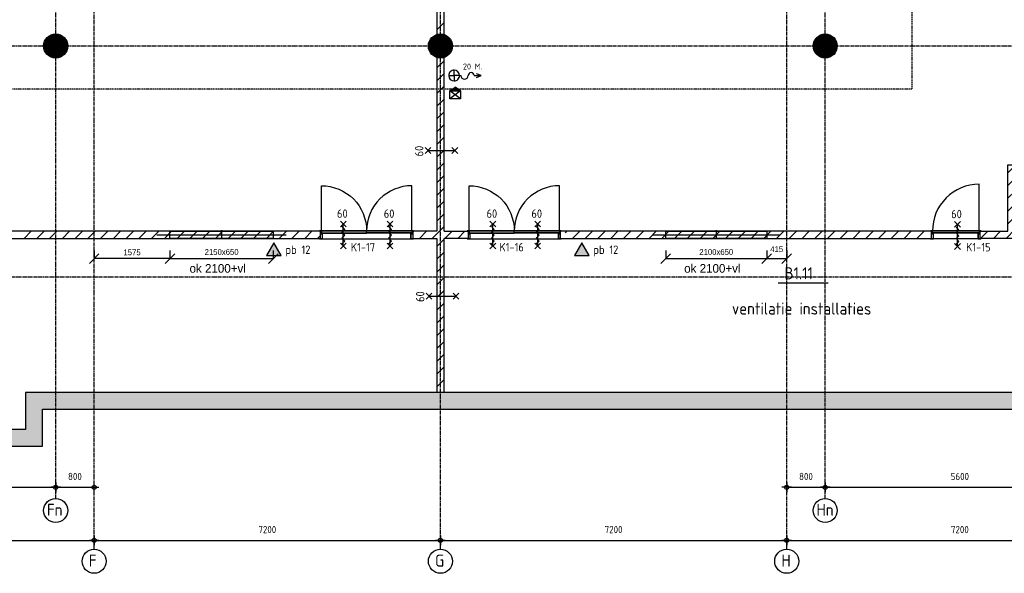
# Model space of a CAD drawing. Extents: x 3380 to 143674, y 4709 to 79406.
# Tile 11 of 24: x 59054 to 79526, y 6755 to 18262. Entities that reach past the tile are written whole.
import ezdxf
from ezdxf.enums import TextEntityAlignment as Align

# ---------------------------------------------------------------- set-up
doc = ezdxf.new("R2010")
doc.units = 0
doc.header["$LTSCALE"] = 100
doc.linetypes.add('CENTER2', pattern=[1.125, 0.75, -0.125, 0.125, -0.125])
doc.linetypes.add('HIDDEN', pattern=[0.375, 0.25, -0.125])
doc.layers.get('0').update_dxf_attribs({"linetype": 'CONTINUOUS'})
doc.layers.get('DEFPOINTS').update_dxf_attribs({"linetype": 'CONTINUOUS'})
for name, color, linetype in [('BOUWKUNDIG', 11, 'CONTINUOUS'), ('SPARING', 2, 'CONTINUOUS'), ('STRAMIEN', 7, 'CENTER2'), ('TEKST', 11, 'CONTINUOUS')]:
    doc.layers.add(name, color=color, linetype=linetype)
doc.styles.add('BURO', font='ISO.SHX')
doc.styles.add('BURO-012', font='BUROFONT.shx', dxfattribs={"height": 120})
doc.styles.add('BURO-018', font='BUROFONT.shx', dxfattribs={"height": 180})
doc.styles.add('PIETERS', font='ISO.SHX')
doc.styles.get("Standard").update_dxf_attribs({"font": 'ISO.SHX'})
doc.dimstyles.new('1-50', dxfattribs={"dimscale": 50, "dimtxt": 3, "dimasz": 1, "dimexe": 0, "dimexo": 0, "dimgap": 1, "dimtad": 1, "dimdec": 0, "dimtxsty": 'STANDARD', "dimblk1": 'B-TOD', "dimblk2": 'B-TOD', "dimsah": 1, "dimcen": 0, "dimse1": 1, "dimse2": 1, "dimclrd": 256, "dimclre": 256, "dimclrt": 256, "dimazin": 3, "dimtfac": 1, "dimtdec": 0, "dimtmove": 0, "dimatfit": 3, "dimtolj": 1})
doc.dimstyles.new('DIM100', dxfattribs={"dimscale": 100, "dimtxt": 1.8, "dimasz": 0, "dimexe": 0, "dimexo": 2.5, "dimgap": 1.5, "dimtad": 0, "dimdec": 0, "dimzin": 0, "dimtxsty": 'BURO-018', "dimtsz": 1, "dimcen": -3, "dimazin": 3, "dimtfac": 1, "dimtdec": 0, "dimtofl": 0, "dimtmove": 0, "dimatfit": 3, "dimtvp": 1.055556, "dimtolj": 1, "dimtzin": 0})

# ---------------------------------------------------------------- blocks, each defined once
blk = doc.blocks.new('B-TOD')
for p, q in [((-2, 0), (2, 0)), ((0, -2), (0, 2))]:
    blk.add_line(p, q)
blk.add_circle((0, 0), 0.86)
blk = doc.blocks.new('*D12')
at = {"linetype": 'BYBLOCK'}
blk.add_line((23148, -173168), (30248, -173168), dxfattribs=at)
at = {"layer": 'DEFPOINTS', "color": 0, "linetype": 'BYBLOCK'}
for p in [(30298, -167691), (30298, -173168), (23098, -173352)]:
    blk.add_point(p, dxfattribs=at)
at = {"linetype": 'BYBLOCK', "xscale": 50, "yscale": 50, "zscale": 50, "rotation": 180}
blk.add_blockref('B-TOD', (23098, -173168), dxfattribs=at)
at = {"linetype": 'BYBLOCK', "xscale": 50, "yscale": 50, "zscale": 50}
blk.add_blockref('B-TOD', (30298, -173168), dxfattribs=at)
at = {"linetype": 'BYBLOCK'}
blk.add_text('7200', height=150, dxfattribs=at).set_placement((26698, -173018), align=Align.CENTER)
blk = doc.blocks.new('*D19')
at = {"linetype": 'BYBLOCK'}
blk.add_line((16748, -172064), (22248, -172064), dxfattribs=at)
at = {"layer": 'DEFPOINTS', "color": 0, "linetype": 'BYBLOCK'}
for p in [(22298, -171785), (22298, -172064), (16698, -172457)]:
    blk.add_point(p, dxfattribs=at)
at = {"linetype": 'BYBLOCK', "xscale": 50, "yscale": 50, "zscale": 50, "rotation": 180}
blk.add_blockref('B-TOD', (16698, -172064), dxfattribs=at)
at = {"linetype": 'BYBLOCK', "xscale": 50, "yscale": 50, "zscale": 50}
blk.add_blockref('B-TOD', (22298, -172064), dxfattribs=at)
at = {"linetype": 'BYBLOCK'}
blk.add_text('5600', height=150, dxfattribs=at).set_placement((19498, -171914), align=Align.CENTER)
blk = doc.blocks.new('*D20')
at = {"linetype": 'BYBLOCK'}
blk.add_line((15948, -173168), (23048, -173168), dxfattribs=at)
at = {"layer": 'DEFPOINTS', "color": 0, "linetype": 'BYBLOCK'}
for p in [(23098, -173168), (15898, -173352), (23098, -173352)]:
    blk.add_point(p, dxfattribs=at)
at = {"linetype": 'BYBLOCK', "xscale": 50, "yscale": 50, "zscale": 50, "rotation": 180}
blk.add_blockref('B-TOD', (15898, -173168), dxfattribs=at)
at = {"linetype": 'BYBLOCK', "xscale": 50, "yscale": 50, "zscale": 50}
blk.add_blockref('B-TOD', (23098, -173168), dxfattribs=at)
at = {"linetype": 'BYBLOCK'}
blk.add_text('7200', height=150, dxfattribs=at).set_placement((19498, -173018), align=Align.CENTER)
blk = doc.blocks.new('*D22')
at = {"linetype": 'BYBLOCK'}
blk.add_line((22348, -172064), (23048, -172064), dxfattribs=at)
at = {"layer": 'DEFPOINTS', "color": 0, "linetype": 'BYBLOCK'}
for p in [(22298, -171785), (23098, -172064), (23098, -172457)]:
    blk.add_point(p, dxfattribs=at)
at = {"linetype": 'BYBLOCK', "xscale": 50, "yscale": 50, "zscale": 50, "rotation": 180}
blk.add_blockref('B-TOD', (22298, -172064), dxfattribs=at)
at = {"linetype": 'BYBLOCK', "xscale": 50, "yscale": 50, "zscale": 50}
blk.add_blockref('B-TOD', (23098, -172064), dxfattribs=at)
at = {"linetype": 'BYBLOCK'}
blk.add_text('800', height=150, dxfattribs=at).set_placement((22698, -171914), align=Align.CENTER)
blk = doc.blocks.new('*D23')
at = {"linetype": 'BYBLOCK'}
blk.add_line((38348, -172064), (43848, -172064), dxfattribs=at)
at = {"layer": 'DEFPOINTS', "color": 0, "linetype": 'BYBLOCK'}
for p in [(43898, -171785), (43898, -172064), (38298, -172457)]:
    blk.add_point(p, dxfattribs=at)
at = {"linetype": 'BYBLOCK', "xscale": 50, "yscale": 50, "zscale": 50, "rotation": 180}
blk.add_blockref('B-TOD', (38298, -172064), dxfattribs=at)
at = {"linetype": 'BYBLOCK', "xscale": 50, "yscale": 50, "zscale": 50}
blk.add_blockref('B-TOD', (43898, -172064), dxfattribs=at)
at = {"linetype": 'BYBLOCK'}
blk.add_text('5600', height=150, dxfattribs=at).set_placement((41098, -171914), align=Align.CENTER)
blk = doc.blocks.new('*D24')
at = {"linetype": 'BYBLOCK'}
blk.add_line((37548, -173168), (44648, -173168), dxfattribs=at)
at = {"layer": 'DEFPOINTS', "color": 0, "linetype": 'BYBLOCK'}
for p in [(44698, -173168), (37498, -173352), (44698, -173352)]:
    blk.add_point(p, dxfattribs=at)
at = {"linetype": 'BYBLOCK', "xscale": 50, "yscale": 50, "zscale": 50, "rotation": 180}
blk.add_blockref('B-TOD', (37498, -173168), dxfattribs=at)
at = {"linetype": 'BYBLOCK', "xscale": 50, "yscale": 50, "zscale": 50}
blk.add_blockref('B-TOD', (44698, -173168), dxfattribs=at)
at = {"linetype": 'BYBLOCK'}
blk.add_text('7200', height=150, dxfattribs=at).set_placement((41098, -173018), align=Align.CENTER)
blk = doc.blocks.new('*D25')
at = {"linetype": 'BYBLOCK'}
blk.add_line((30348, -173168), (37448, -173168), dxfattribs=at)
at = {"layer": 'DEFPOINTS', "color": 0, "linetype": 'BYBLOCK'}
for p in [(30298, -167691), (37498, -173168), (37498, -173352)]:
    blk.add_point(p, dxfattribs=at)
at = {"linetype": 'BYBLOCK', "xscale": 50, "yscale": 50, "zscale": 50, "rotation": 180}
blk.add_blockref('B-TOD', (30298, -173168), dxfattribs=at)
at = {"linetype": 'BYBLOCK', "xscale": 50, "yscale": 50, "zscale": 50}
blk.add_blockref('B-TOD', (37498, -173168), dxfattribs=at)
at = {"linetype": 'BYBLOCK'}
blk.add_text('7200', height=150, dxfattribs=at).set_placement((33898, -173018), align=Align.CENTER)
blk = doc.blocks.new('*D26')
at = {"linetype": 'BYBLOCK'}
blk.add_line((37548, -172064), (38248, -172064), dxfattribs=at)
at = {"layer": 'DEFPOINTS', "color": 0, "linetype": 'BYBLOCK'}
for p in [(38298, -172064), (37498, -172457), (38298, -172457)]:
    blk.add_point(p, dxfattribs=at)
at = {"linetype": 'BYBLOCK', "xscale": 50, "yscale": 50, "zscale": 50, "rotation": 180}
blk.add_blockref('B-TOD', (37498, -172064), dxfattribs=at)
at = {"linetype": 'BYBLOCK', "xscale": 50, "yscale": 50, "zscale": 50}
blk.add_blockref('B-TOD', (38298, -172064), dxfattribs=at)
at = {"linetype": 'BYBLOCK'}
blk.add_text('800', height=150, dxfattribs=at).set_placement((37898, -171914), align=Align.CENTER)
blk = doc.blocks.new('SPAAR2')
at = {"color": 1, "linetype": 'CONTINUOUS'}
for p, q in [((0, -2.5), (0, 2.5)), ((-2.5, 0), (2.5, 0))]:
    blk.add_line(p, q, dxfattribs=at)
at = {"color": 0, "linetype": 'CONTINUOUS'}
for p, q in [((-2, 2), (2, 2)), ((-2, -2), (-2, 2)), ((2, 2), (2, -2)), ((2, -2), (-2, -2))]:
    blk.add_line(p, q, dxfattribs=at)
at = {"color": 0, "linetype": 'CONTINUOUS', "style": 'BURO-018', "flags": 1}
blk.add_attdef('AL_OMS', (0, 0), '', height=1.8, dxfattribs=at)
blk = doc.blocks.new('*D97')
at = {"color": 0, "linetype": 'BYBLOCK'}
for p, q in [((60502, 15196), (60702, 15396)), ((60602, 15466), (60602, 15296)), ((62077, 15196), (62277, 15396)), ((62177, 15466), (62177, 15296)), ((62177, 15296), (60602, 15296))]:
    blk.add_line(p, q, dxfattribs=at)
at = {"layer": 'DEFPOINTS', "color": 0, "linetype": 'BYBLOCK'}
for p in [(60602, 15716), (62177, 15716), (60602, 15296)]:
    blk.add_point(p, dxfattribs=at)
at = {"color": 0, "linetype": 'BYBLOCK', "insert": (61390, 15426), "char_height": 120, "attachment_point": 5, "style": 'BURO-012'}
blk.add_mtext('\\A1;1575', dxfattribs=at)
blk = doc.blocks.new('*D98')
at = {"color": 0, "linetype": 'BYBLOCK'}
for p, q in [((62077, 15196), (62277, 15396)), ((62177, 15466), (62177, 15296)), ((64227, 15196), (64427, 15396)), ((64327, 15466), (64327, 15296)), ((62177, 15296), (64327, 15296))]:
    blk.add_line(p, q, dxfattribs=at)
at = {"layer": 'DEFPOINTS', "color": 0, "linetype": 'BYBLOCK'}
for p in [(62177, 15716), (64327, 15716), (64327, 15296)]:
    blk.add_point(p, dxfattribs=at)
at = {"color": 0, "linetype": 'BYBLOCK', "insert": (63252, 15433), "char_height": 120, "attachment_point": 5, "style": 'BURO-012'}
blk.add_mtext('\\A1;2150x650', dxfattribs=at)
blk = doc.blocks.new('*D99')
at = {"color": 0, "linetype": 'BYBLOCK'}
for p, q in [((72387, 15196), (72587, 15396)), ((72487, 15466), (72487, 15296)), ((74487, 15196), (74687, 15396)), ((74587, 15466), (74587, 15296)), ((72487, 15296), (74587, 15296))]:
    blk.add_line(p, q, dxfattribs=at)
at = {"layer": 'DEFPOINTS', "color": 0, "linetype": 'BYBLOCK'}
for p in [(72487, 15716), (74587, 15716), (74587, 15296)]:
    blk.add_point(p, dxfattribs=at)
at = {"color": 0, "linetype": 'BYBLOCK', "insert": (73537, 15433), "char_height": 120, "attachment_point": 5, "style": 'BURO-012'}
blk.add_mtext('\\A1;2100x650', dxfattribs=at)
blk = doc.blocks.new('*D100')
at = {"color": 0, "linetype": 'BYBLOCK'}
for p, q in [((74487, 15196), (74687, 15396)), ((74587, 15466), (74587, 15296)), ((74902, 15196), (75102, 15396)), ((75002, 15466), (75002, 15296)), ((74587, 15296), (75002, 15296))]:
    blk.add_line(p, q, dxfattribs=at)
at = {"layer": 'DEFPOINTS', "color": 0, "linetype": 'BYBLOCK'}
for p in [(74587, 15716), (75002, 15716), (75002, 15296)]:
    blk.add_point(p, dxfattribs=at)
at = {"color": 0, "linetype": 'BYBLOCK', "insert": (74794, 15491), "char_height": 120, "attachment_point": 5, "style": 'BURO-012'}
blk.add_mtext('\\A1;415', dxfattribs=at)

msp = doc.modelspace()

# ---------------------------------------------------------------- hatches: boundary and pattern name
at = {"layer": 'BOUWKUNDIG', "linetype": 'CONTINUOUS'}
h = msp.add_hatch(dxfattribs=at)
h.set_pattern_fill('NAALDHOUT', color=256, scale=50, style=0)
h.set_pattern_definition([(45, (37504.02, 180606.86), (-132.58252, 132.58252), [])])
h.paths.add_polyline_path([(82157, 10516), (82007, 10516), (82007, 15096), (79752, 15096), (79752, 13716), (79022, 13716), (79022, 13866), (79602, 13866), (79602, 15246), (82157, 15246)])

# ---------------------------------------------------------------- linework, layer by layer
for p, q in [((67727, 18054.9), (67877, 18204.9)), ((68327, 17716), (68327, 17716)), ((67727, 17477.5), (67727, 13866)), ((67727, 17259.4), (67877, 17409.4)), ((67877, 13866), (67877, 17477.5)), ((67727, 16994.2), (67877, 17144.2)), ((67727, 16729), (67877, 16879)), ((67997, 16786.5), (68107.3, 16858)), ((67997, 16786.5), (68107.3, 16858)), ((68217.6, 16786.5), (68107.3, 16858)), ((68217.6, 16786.5), (68107.3, 16858)), ((67727, 16463.9), (67877, 16613.9)), ((68217.6, 16786.5), (67997.2, 16617.7)), ((68217.3, 16617.7), (67997.2, 16786.5)), ((68217.6, 16786.5), (67997.2, 16617.7)), ((68217.3, 16617.7), (67997.2, 16786.5)), ((67997.2, 16617.7), (67997.2, 16786.5)), ((67997.2, 16786.5), (68217.6, 16786.5)), ((67997.2, 16617.7), (67997.2, 16786.5)), ((67997.2, 16786.5), (68217.6, 16786.5)), ((68217.3, 16617.7), (67997.2, 16617.7)), ((68217.3, 16617.7), (67997.2, 16617.7)), ((68217.6, 16786.5), (68217.3, 16617.7)), ((68217.6, 16786.5), (68217.3, 16617.7)), ((67727, 16198.7), (67877, 16348.7)), ((67727, 15933.5), (67877, 16083.5)), ((67727, 15668.4), (67877, 15818.4)), ((67727, 15403.2), (67877, 15553.2)), ((67727, 15138), (67877, 15288)), ((67727, 14872.9), (67877, 15022.9)), ((67727, 14607.7), (67877, 14757.7)), ((67727, 14342.5), (67877, 14492.5)), ((67727, 14077.4), (67877, 14227.4)), ((67630.8, 13716), (67877, 13962.2)), ((59145.5, 13716), (59295.5, 13866)), ((59410.7, 13716), (59560.7, 13866)), ((59675.8, 13716), (59825.8, 13866)), ((59941, 13716), (60091, 13866)), ((60206.2, 13716), (60356.2, 13866)), ((60471.3, 13716), (60621.3, 13866)), ((60736.5, 13716), (60886.5, 13866)), ((61001.7, 13716), (61151.7, 13866)), ((61266.8, 13716), (61416.8, 13866)), ((61532, 13716), (61682, 13866)), ((61797.2, 13716), (61947.2, 13866)), ((62062.3, 13716), (62212.3, 13866)), ((62327.5, 13716), (62477.5, 13866)), ((62592.6, 13716), (62742.6, 13866)), ((62857.8, 13716), (63007.8, 13866)), ((63123, 13716), (63273, 13866)), ((63388.1, 13716), (63538.1, 13866)), ((63653.3, 13716), (63803.3, 13866)), ((63918.5, 13716), (64068.5, 13866)), ((64183.6, 13716), (64333.6, 13866)), ((64448.8, 13716), (64598.8, 13866)), ((64714, 13716), (64864, 13866)), ((64979.1, 13716), (65129.1, 13866)), ((65244.3, 13716), (65307, 13778.7)), ((67227, 13866), (67227, 13716)), ((67727, 13866), (67227, 13866)), ((67227, 13842.5), (67250.5, 13866)), ((67365.6, 13716), (67515.6, 13866)), ((67877, 13866), (68377, 13866)), ((67895.9, 13716), (68045.9, 13866)), ((68161.1, 13716), (68311.1, 13866)), ((68377, 13866), (68377, 13716)), ((70297, 13716), (70297, 13866)), ((70400, 13833.6), (70432.4, 13866)), ((70547.6, 13716), (70697.6, 13866)), ((70812.8, 13716), (70962.8, 13866)), ((71077.9, 13716), (71227.9, 13866)), ((71343.1, 13716), (71493.1, 13866)), ((71608.3, 13716), (71758.3, 13866)), ((71873.4, 13716), (72023.4, 13866)), ((72138.6, 13716), (72288.6, 13866)), ((72403.8, 13716), (72553.8, 13866)), ((72668.9, 13716), (72818.9, 13866)), ((72934.1, 13716), (73084.1, 13866)), ((73051.7, 13833.6), (73084.1, 13866)), ((73199.2, 13716), (73349.2, 13866)), ((73199.2, 13716), (73349.2, 13866)), ((73464.4, 13716), (73614.4, 13866)), ((73464.4, 13716), (73614.4, 13866)), ((73729.6, 13716), (73879.6, 13866)), ((73729.6, 13716), (73879.6, 13866)), ((73994.7, 13716), (74144.7, 13866)), ((73994.7, 13716), (74144.7, 13866)), ((74259.9, 13716), (74409.9, 13866)), ((74259.9, 13716), (74409.9, 13866)), ((74525.1, 13716), (74675.1, 13866)), ((74525.1, 13716), (74675.1, 13866)), ((74790.2, 13716), (74940.2, 13866)), ((74790.2, 13716), (74940.2, 13866)), ((75055.4, 13716), (75205.4, 13866)), ((75055.4, 13716), (75205.4, 13866)), ((75320.6, 13716), (75470.6, 13866)), ((75585.7, 13716), (75735.7, 13866)), ((75850.9, 13716), (76000.9, 13866)), ((76116.1, 13716), (76266.1, 13866)), ((76381.2, 13716), (76531.2, 13866)), ((76646.4, 13716), (76796.4, 13866)), ((76911.6, 13716), (77061.6, 13866)), ((77176.7, 13716), (77326.7, 13866)), ((77441.9, 13716), (77591.9, 13866)), ((77707.1, 13716), (77857.1, 13866)), ((67227, 13716), (67727, 13716)), ((67727, 13716), (67727, 10516)), ((67727, 13547.1), (67877, 13697.1)), ((67877, 10516), (67877, 13716)), ((68377, 13716), (67877, 13716)), ((67727, 13281.9), (67877, 13431.9)), ((67727, 13016.7), (67877, 13166.7)), ((67727, 12751.6), (67877, 12901.6)), ((67727, 12486.4), (67877, 12636.4)), ((67727, 12221.2), (67877, 12371.2)), ((67727, 11956.1), (67877, 12106.1)), ((67727, 11690.9), (67877, 11840.9)), ((67727, 11425.7), (67877, 11575.7)), ((67727, 11160.6), (67877, 11310.6)), ((67727, 10895.4), (67877, 11045.4)), ((67727, 10630.2), (67877, 10780.2)), ((132427, 10516), (59177, 10516)), ((59177, 10516), (59177, 9746)), ((59527, 10166), (132777, 10166)), ((59527, 9396), (59527, 10166)), ((59177, 9746), (46377, 9746)), ((24922, 9396), (59527, 9396))]:
    msp.add_line(p, q, dxfattribs=at)
at = {"layer": 'BOUWKUNDIG'}
for p, q in [((68199.6, 17101), (68227.9, 17101)), ((68199.6, 17101), (68227.9, 17101)), ((68502.9, 17101), (68646.3, 17101)), ((68502.9, 17101), (68646.3, 17101)), ((68646.3, 17101), (68554.4, 17138.5)), ((68646.3, 17101), (68554.4, 17138.5)), ((68554.4, 17063.5), (68646.3, 17101)), ((68554.4, 17063.5), (68646.3, 17101)), ((65322, 13876), (66267, 13876)), ((65322, 13813), (65331, 13831)), ((65331, 13813), (65322, 13831)), ((65347, 13826), (66267, 13826)), ((67212, 13876), (66267, 13876)), ((67187, 13826), (66267, 13826)), ((67212, 13813), (67203, 13831)), ((67203, 13813), (67212, 13831)), ((68392, 13876), (69337, 13876)), ((68392, 13813), (68401, 13831)), ((68401, 13813), (68392, 13831)), ((68417, 13826), (69337, 13826)), ((70282, 13876), (69337, 13876)), ((70257, 13826), (69337, 13826)), ((70282, 13813), (70273, 13831)), ((70273, 13813), (70282, 13831)), ((79007, 13876), (78027, 13876)), ((78036, 13813), (78027, 13831)), ((78027, 13813), (78036, 13831)), ((78982, 13826), (78052, 13826)), ((78998, 13813), (79007, 13831)), ((79007, 13813), (78998, 13831)), ((65347, 13705), (67187, 13705)), ((68417, 13705), (70257, 13705)), ((78982, 13705), (78052, 13705))]:
    msp.add_line(p, q, dxfattribs=at)
at = {"layer": 'BOUWKUNDIG', "linetype": 'CONTINUOUS'}
for points in [[(67877, 17954.5), (67877, 18526), (68177, 18526), (68177, 18826), (67727, 18826), (67727, 17954.5)], [(70297, 13716), (78012, 13716), (78012, 13866), (70297, 13866)]]:
    msp.add_lwpolyline(points, dxfattribs=at)
at = {"layer": 'BOUWKUNDIG', "linetype": 'HIDDEN'}
msp.add_lwpolyline([(77602, 16816), (58002, 16816), (58002, 18616), (77602, 18616)], close=True, dxfattribs=at)
at = {"layer": 'BOUWKUNDIG', "linetype": 'CONTINUOUS'}
for points in [[(59677, 17716, 250, 250, 1), (59927, 17716, 250, 250, 1)], [(67677, 17716, 250, 250, 1), (67927, 17716, 250, 250, 1)], [(75677, 17716, 250, 250, 1), (75927, 17716, 250, 250, 1)]]:
    msp.add_lwpolyline(points, format="xyseb", close=True, dxfattribs=at)
at = {"layer": 'BOUWKUNDIG'}
for points in [[(68087.1, 17213.5, 0.4142136), (67974.6, 17101), (68087.1, 17101)], [(68087.1, 17213.5, 0.4142136), (67974.6, 17101), (68087.1, 17101)], [(68199.6, 17101), (68087.1, 17101), (68087.1, 16988.5, 0.4142136)], [(68199.6, 17101), (68087.1, 17101), (68087.1, 16988.5, 0.4142136)]]:
    msp.add_lwpolyline(points, format="xyb", close=True, dxfattribs=at)
for points in [[(82157, 10516), (82007, 10516), (82007, 15096), (79752, 15096), (79752, 13716), (79022, 13716), (79022, 13866), (79602, 13866), (79602, 15246), (82157, 15246)], [(65289, 13715), (65287, 13715), (65287, 13705), (65347, 13705), (65347, 13826), (65331, 13826), (65331, 13813), (65322, 13813), (65322, 13876), (65287, 13876), (65287, 13866), (65289, 13866), (65289, 13874), (65320, 13874), (65320, 13811), (65333, 13811), (65333, 13824), (65345, 13824), (65345, 13707), (65289, 13707)], [(66267, 13871), (65327, 13871), (65327, 13831), (65457, 13831), (66267, 13831)], [(66267, 13871), (67207, 13871), (67207, 13831), (67112.7, 13831), (66267, 13831)], [(67245, 13715), (67247, 13715), (67247, 13705), (67187, 13705), (67187, 13826), (67203, 13826), (67203, 13813), (67212, 13813), (67212, 13876), (67247, 13876), (67247, 13866), (67245, 13866), (67245, 13874), (67214, 13874), (67214, 13811), (67201, 13811), (67201, 13824), (67189, 13824), (67189, 13707), (67245, 13707)], [(68359, 13715), (68357, 13715), (68357, 13705), (68417, 13705), (68417, 13826), (68401, 13826), (68401, 13813), (68392, 13813), (68392, 13876), (68357, 13876), (68357, 13866), (68359, 13866), (68359, 13874), (68390, 13874), (68390, 13811), (68403, 13811), (68403, 13824), (68415, 13824), (68415, 13707), (68359, 13707)], [(69337, 13871), (68397, 13871), (68397, 13831), (68527, 13831), (69337, 13831)], [(69337, 13871), (70277, 13871), (70277, 13831), (70182.7, 13831), (69337, 13831)], [(70315, 13715), (70317, 13715), (70317, 13705), (70257, 13705), (70257, 13826), (70273, 13826), (70273, 13813), (70282, 13813), (70282, 13876), (70317, 13876), (70317, 13866), (70315, 13866), (70315, 13874), (70284, 13874), (70284, 13811), (70271, 13811), (70271, 13824), (70259, 13824), (70259, 13707), (70315, 13707)], [(77994, 13715), (77992, 13715), (77992, 13705), (78052, 13705), (78052, 13826), (78036, 13826), (78036, 13813), (78027, 13813), (78027, 13876), (77992, 13876), (77992, 13866), (77994, 13866), (77994, 13874), (78025, 13874), (78025, 13811), (78038, 13811), (78038, 13824), (78050, 13824), (78050, 13707), (77994, 13707)], [(78032, 13871), (79002, 13871), (79002, 13831), (78872, 13831), (78032, 13831)], [(79040, 13715), (79042, 13715), (79042, 13705), (78982, 13705), (78982, 13826), (78998, 13826), (78998, 13813), (79007, 13813), (79007, 13876), (79042, 13876), (79042, 13866), (79040, 13866), (79040, 13874), (79009, 13874), (79009, 13811), (78996, 13811), (78996, 13824), (78984, 13824), (78984, 13707), (79040, 13707)]]:
    msp.add_lwpolyline(points, close=True, dxfattribs=at)
for points in [[(65327, 13871), (65327, 14811, -0.4142136), (66267, 13871)], [(67207, 13871), (67207, 14811, 0.4142136), (66267, 13871)], [(68397, 13871), (68397, 14811, -0.4142136), (69337, 13871)], [(70277, 13871), (70277, 14811, 0.4142136), (69337, 13871)], [(79002, 13871), (79002, 14841, 0.4142136), (78032, 13871)]]:
    msp.add_lwpolyline(points, format="xyb", dxfattribs=at)
at = {"layer": 'BOUWKUNDIG', "linetype": 'CONTINUOUS'}
msp.add_lwpolyline([(65307, 13716), (65307, 13866), (47905, 13866), (47905, 13716)], close=True, dxfattribs=at)
at = {"layer": 'BOUWKUNDIG'}
for points in [[(65322, 13813), (65331, 13813), (65331, 13831), (65322, 13831), (65322, 13813)], [(67212, 13813), (67203, 13813), (67203, 13831), (67212, 13831), (67212, 13813)], [(68392, 13813), (68401, 13813), (68401, 13831), (68392, 13831), (68392, 13813)], [(70282, 13813), (70273, 13813), (70273, 13831), (70282, 13831), (70282, 13813)], [(78027, 13813), (78036, 13813), (78036, 13831), (78027, 13831), (78027, 13813)], [(79007, 13813), (78998, 13813), (78998, 13831), (79007, 13831), (79007, 13813)]]:
    msp.add_lwpolyline(points, dxfattribs=at)
at = {"layer": 'BOUWKUNDIG', "linetype": 'CONTINUOUS', "elevation": 310.7}
for points in [[(64188.7, 13364.3), (64490.4, 13364.3), (64339.5, 13625.5)], [(70590.2, 13364.3), (70891.8, 13364.3), (70741, 13625.5)]]:
    msp.add_lwpolyline(points, close=True, dxfattribs=at)
at = {"layer": 'BOUWKUNDIG', "linetype": 'CONTINUOUS'}
for centre in [(59802, 17716), (67802, 17716), (75802, 17716)]:
    msp.add_circle(centre, 250, dxfattribs=at)
at = {"layer": 'BOUWKUNDIG'}
for centre, radius, start, end in [((68087.1, 17101), 112.5, 0, 90), ((68087.1, 17101), 112.5, 0, 90), ((68087.1, 17101), 112.5, 180, 270), ((68087.1, 17101), 112.5, 180, 270), ((68302.9, 17101), 75, 180, 0), ((68302.9, 17101), 75, 180, 0), ((68440.4, 17101), 62.5, 0, 180), ((68440.4, 17101), 62.5, 0, 180)]:
    msp.add_arc(centre, radius, start, end, dxfattribs=at)
at = {"layer": 'BOUWKUNDIG', "linetype": 'CONTINUOUS'}
for points in [[(68107.3, 16858), (68107.3, 16786.5), (68052.2, 16822.2), (67997.2, 16786.5)], [(68107.3, 16858), (68107.3, 16786.5), (68052.2, 16822.2), (67997.2, 16786.5)], [(68107.3, 16858), (68107.3, 16786.5), (68162.5, 16822.2), (68217.4, 16786.5)], [(68107.3, 16858), (68107.3, 16786.5), (68162.5, 16822.2), (68217.4, 16786.5)], [(64188.7, 13364.3, 310.7), (64339.5, 13625.5, 310.7), (64490.4, 13364.3, 310.7), (64339.5, 13625.5, 310.7)], [(70590.2, 13364.3, 310.7), (70741, 13625.5, 310.7), (70891.8, 13364.3, 310.7), (70741, 13625.5, 310.7)], [(59177, 10516), (59177, 10166), (132777, 10516), (132777, 10166)], [(59177, 9396), (59527, 9396), (59177, 10166), (59527, 10166)], [(24922, 9746), (24922, 9396), (59177, 9746), (59177, 9396)]]:
    msp.add_solid(points, dxfattribs=at)
at = {"layer": 'STRAMIEN'}
for p, q in [((60602, 7254.8), (60602, 78738.2)), ((67802, 7254.8), (67802, 78738.2)), ((75002, 7254.8), (75002, 78738.2)), ((59802, 8310.9), (59802, 77888.2)), ((75802, 8310.9), (75802, 77888.2)), ((5117.3, 17716), (141976.2, 17716)), ((3879.5, 12916), (143173.7, 12916))]:
    msp.add_line(p, q, dxfattribs=at)
at = {"layer": 'STRAMIEN', "linetype": 'CONTINUOUS'}
for centre in [(59802, 8060.9), (75802, 8060.9), (60602, 7004.8), (67802, 7004.8), (75002, 7004.8)]:
    msp.add_circle(centre, 250, dxfattribs=at)
at = {"layer": 'TEKST'}
for p, q in [((67481.7, 15482.4), (67601.7, 15602.4)), ((67481.7, 15602.4), (67601.7, 15482.4)), ((68161.9, 15602.4), (68041.9, 15482.4)), ((68161.9, 15482.4), (68041.9, 15602.4)), ((67546.5, 15542.4), (68101.9, 15542.4)), ((65722.4, 14074.6), (65842.4, 13954.6)), ((65842.4, 14074.6), (65722.4, 13954.6)), ((65752.4, 13961.2), (65812.4, 13901.2)), ((65782.4, 13556.9), (65782.4, 14014.6)), ((66694.9, 14074.6), (66814.9, 13954.6)), ((66814.9, 14074.6), (66694.9, 13954.6)), ((66724.9, 13961.2), (66784.9, 13901.2)), ((66754.9, 13556.9), (66754.9, 14014.6)), ((68831.4, 14074.6), (68951.4, 13954.6)), ((68951.4, 14074.6), (68831.4, 13954.6)), ((68861.4, 13961.2), (68921.4, 13901.2)), ((68891.4, 13556.9), (68891.4, 14014.6)), ((69764.9, 14074.6), (69884.9, 13954.6)), ((69884.9, 14074.6), (69764.9, 13954.6)), ((69794.9, 13961.2), (69854.9, 13901.2)), ((69824.9, 13556.9), (69824.9, 14014.6)), ((78492.1, 14066.4, 310.7), (78612.1, 13946.4, 310.7)), ((78612.1, 14066.4, 310.7), (78492.1, 13946.4, 310.7)), ((78522.1, 13953, 310.7), (78582.1, 13893, 310.7)), ((78552.1, 13548.7, 310.7), (78552.1, 14006.4, 310.7)), ((65752.4, 13841.2), (65812.4, 13901.2)), ((65752.4, 13841.2), (65812.4, 13781.2)), ((65752.4, 13721.2), (65812.4, 13781.2)), ((65752.4, 13721.2), (65812.4, 13661.2)), ((66724.9, 13841.2), (66784.9, 13901.2)), ((66724.9, 13841.2), (66784.9, 13781.2)), ((66724.9, 13721.2), (66784.9, 13781.2)), ((66724.9, 13721.2), (66784.9, 13661.2)), ((68861.4, 13841.2), (68921.4, 13901.2)), ((68861.4, 13841.2), (68921.4, 13781.2)), ((68861.4, 13721.2), (68921.4, 13781.2)), ((68861.4, 13721.2), (68921.4, 13661.2)), ((69794.9, 13841.2), (69854.9, 13901.2)), ((69794.9, 13841.2), (69854.9, 13781.2)), ((69794.9, 13721.2), (69854.9, 13781.2)), ((69794.9, 13721.2), (69854.9, 13661.2)), ((78522.1, 13833, 310.7), (78582.1, 13893, 310.7)), ((78522.1, 13833, 310.7), (78582.1, 13773, 310.7)), ((78522.1, 13713, 310.7), (78582.1, 13773, 310.7)), ((65842.4, 13496.9), (65722.4, 13616.9)), ((65722.4, 13496.9), (65842.4, 13616.9)), ((65752.4, 13601.2), (65812.4, 13661.2)), ((66814.9, 13496.9), (66694.9, 13616.9)), ((66694.9, 13496.9), (66814.9, 13616.9)), ((66724.9, 13601.2), (66784.9, 13661.2)), ((68951.4, 13496.9), (68831.4, 13616.9)), ((68831.4, 13496.9), (68951.4, 13616.9)), ((68861.4, 13601.2), (68921.4, 13661.2)), ((69884.9, 13496.9), (69764.9, 13616.9)), ((69764.9, 13496.9), (69884.9, 13616.9)), ((69794.9, 13601.2), (69854.9, 13661.2)), ((78612.1, 13488.7, 310.7), (78492.1, 13608.7, 310.7)), ((78492.1, 13488.7, 310.7), (78612.1, 13608.7, 310.7)), ((78522.1, 13713, 310.7), (78582.1, 13653, 310.7)), ((78522.1, 13593, 310.7), (78582.1, 13653, 310.7)), ((67503.5, 12456.5), (67623.5, 12576.5)), ((67503.5, 12576.5), (67623.5, 12456.5)), ((67568.3, 12516.5), (68123.7, 12516.5)), ((68183.7, 12576.5), (68063.7, 12456.5)), ((68183.7, 12456.5), (68063.7, 12576.5))]:
    msp.add_line(p, q, dxfattribs=at)
at = {"layer": 'TEKST', "linetype": 'CONTINUOUS'}
msp.add_line((74821.2, 12790.6), (75862, 12790.6), dxfattribs=at)

# ---------------------------------------------------------------- block references
at = {"layer": 'SPARING', "linetype": 'CONTINUOUS', "xscale": 37.5, "zscale": 37.5, "rotation": 270}
for p, yscale in [((63252, 13791), 537.5), ((73537, 13791), 525)]:
    msp.add_blockref('SPAAR2', p, dxfattribs=dict(at, yscale=yscale))

# ---------------------------------------------------------------- texts
at = {"layer": 'BOUWKUNDIG', "linetype": 'CONTINUOUS', "style": 'PIETERS'}
for p in [(64580.3, 13393.6, 310.7), (70981.8, 13393.6, 310.7)]:
    msp.add_text('pb 12', height=175, dxfattribs=at).set_placement(p)
at = {"layer": 'SPARING', "color": 1, "linetype": 'CONTINUOUS', "style": 'BURO-018'}
for p in [(62585.4, 13003), (72870.4, 13003)]:
    msp.add_text('ok 2100+vl', height=180, dxfattribs=at).set_placement(p)
at = {"layer": 'STRAMIEN', "linetype": 'CONTINUOUS', "style": 'BURO'}
for s, p in [('Fn', (59620.6, 7949.5)), ('Hn', (75620.6, 7949.5)), ('F', (60490.5, 6893.4)), ('G', (67690.5, 6893.4)), ('H', (74890.5, 6893.4))]:
    msp.add_text(s, height=250, dxfattribs=at).set_placement(p)
at = {"layer": 'TEKST', "linetype": 'CONTINUOUS', "style": 'PIETERS'}
for s, height, p in [('20 M.', 125, (68271.2, 17227)), ('20 M.', 125, (68271.2, 17227)), ('B1.11', 250, (74953.2, 12865.7)), ('ventilatie installaties', 250, (73862.1, 12132.7))]:
    msp.add_text(s, height=height, dxfattribs=at).set_placement(p)
at = {"layer": 'TEKST', "style": 'PIETERS'}
for p in [(67446.5, 15421), (67468.3, 12395.1)]:
    msp.add_text('60', height=175, rotation=90, dxfattribs=at).set_placement(p)
for p in [(65651.3, 14143.7), (66623.7, 14143.7), (68760.3, 14143.7), (69693.7, 14143.7), (78421, 14135.5, 310.7)]:
    msp.add_text('60', height=175, dxfattribs=at).set_placement(p)
at = {"layer": 'TEKST'}
for s, p in [('K1-17', (65939.6, 13446.1, 310.7)), ('K1-16', (69028.4, 13446.1, 310.7)), ('K1-15', (78732.1, 13446.1, 310.7))]:
    msp.add_text(s, height=175, dxfattribs=at).set_placement(p)

# ---------------------------------------------------------------- dimensions: what is measured, and where the dimension line sits
at = {"layer": 'SPARING', "color": 1, "linetype": 'CONTINUOUS'}
dim = msp.add_linear_dim(base=(60602, 13296.3), p1=(62177, 13716), p2=(60602, 13716), dimstyle='DIM100', override={"dimtxt": 1.2, "dimgap": 1.2, "dimtxsty": 'BURO-012'}, dxfattribs=at)
dim.commit()
dim.dimension.update_dxf_attribs({"geometry": '*D97', "text_midpoint": (61389.5, 13426.3), "insert": (0, -2000)})
for base, p1, p2, picture, middle in [((64327, 13296.3), (62177, 13716), (64327, 13716), '*D98', (63252, 13432.8)), ((74587, 13296.3), (72487, 13716), (74587, 13716), '*D99', (73537, 13432.8))]:
    dim = msp.add_linear_dim(base=base, p1=p1, p2=p2, text='<>x650', dimstyle='DIM100', override={"dimtxt": 1.2, "dimgap": 1.2, "dimtxsty": 'BURO-012'}, dxfattribs=at)
    dim.commit()
    dim.dimension.update_dxf_attribs({"geometry": picture, "text_midpoint": middle, "insert": (0, -2000)})
dim = msp.add_linear_dim(base=(75002, 13296.3), p1=(74587, 13716), p2=(75002, 13716), dimstyle='DIM100', override={"dimtxt": 1.2, "dimgap": 1.2, "dimtxsty": 'BURO-012'}, dxfattribs=at)
dim.commit()
dim.dimension.update_dxf_attribs({"geometry": '*D100', "text_midpoint": (74794.5, 13491.1), "dimtype": 160, "insert": (0, -2000)})
at = {"layer": 'STRAMIEN', "linetype": 'CONTINUOUS'}
for base, p1, p2, picture, middle in [((67802, 7438.8), (60602, 7254.8), (67802, 12916), '*D12', (64202, 7588.8)), ((75002, 7438.8), (67802, 12916), (75002, 7254.8), '*D25', (71402, 7588.8)), ((60602, 7438.8), (53402, 7254.8), (60602, 7254.8), '*D20', (57002, 7588.8)), ((82202, 7438.8), (75002, 7254.8), (82202, 7254.8), '*D24', (78602, 7588.8))]:
    dim = msp.add_linear_dim(base=base, p1=p1, p2=p2, dimstyle='1-50', dxfattribs=at)
    dim.commit()
    dim.dimension.update_dxf_attribs({"geometry": picture, "text_midpoint": middle, "insert": (37504, 180606.9)})
for base, p1, p2, picture, middle in [((59802, 8543.3), (54202, 8149.9), (59802, 8822.1), '*D19', (57002, 8693.3)), ((60602, 8543.3), (59802, 8822.1), (60602, 8149.9), '*D22', (60202, 8693.3)), ((75802, 8543.3), (75002, 8149.9), (75802, 8149.9), '*D26', (75402, 8693.3)), ((81402, 8543.3), (75802, 8149.9), (81402, 8822.1), '*D23', (78602, 8693.3))]:
    dim = msp.add_linear_dim(base=base, p1=p1, p2=p2, dimstyle='1-50', override={"dimclrd": 1}, dxfattribs=at)
    dim.commit()
    dim.dimension.update_dxf_attribs({"geometry": picture, "text_midpoint": middle, "insert": (37504, 180606.9)})

doc.saveas('drawing.dxf')
